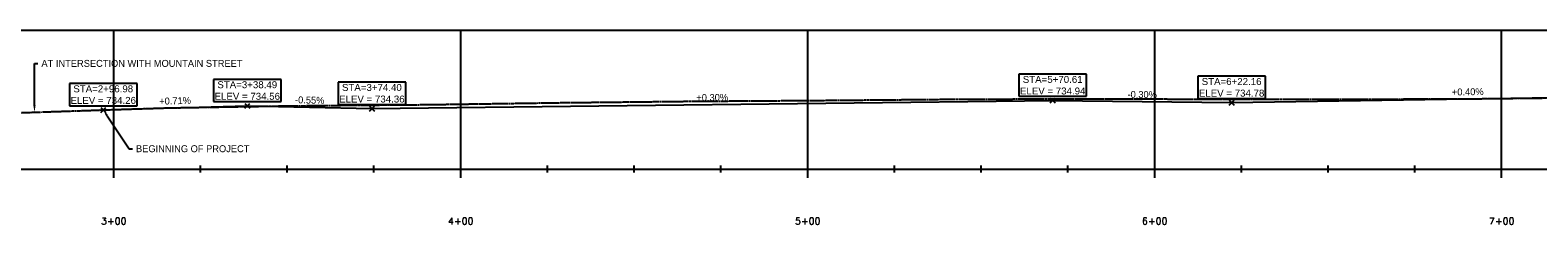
# Model space of a CAD drawing. Header units: feet. Extents: x 1748411 to 1753936, y 447116 to 448712.
# Tile 33 of 35: x 1752680 to 1753115, y 448426 to 448482. Entities that reach past the tile are written whole.
import ezdxf
from ezdxf import colors
from ezdxf.entities.mleader import LeaderData, LeaderLine
from ezdxf.math import Vec2, Vec3

# ---------------------------------------------------------------- set-up
doc = ezdxf.new("R2010")
doc.units = ezdxf.units.FT
doc.header["$MEASUREMENT"] = 0
doc.linetypes.add('HIDDEN', pattern=[0.09375, 0.0625, -0.03125])
doc.layers.add('SRF', color=7, linetype='Continuous')
doc.layers.add('TEXT', color=2, linetype='Continuous')
doc.styles.add('L100', font='font31.shx', dxfattribs={"height": 0.1})
doc.styles.add('TOPO', font='romans')

msp = doc.modelspace()

# ---------------------------------------------------------------- linework, layer by layer
at = {"color": 9, "linetype": 'Continuous', "lineweight": -3}
for p, q in [((1752379.44, 448481.97), (1753884.48, 448481.97)), ((1752704.54, 448441.97), (1752704.54, 448481.97)), ((1752804.54, 448441.97), (1752804.54, 448481.97)), ((1752904.54, 448441.97), (1752904.54, 448481.97)), ((1753004.54, 448441.97), (1753004.54, 448481.97)), ((1753104.54, 448441.97), (1753104.54, 448481.97)), ((1752379.44, 448441.97), (1753884.48, 448441.97))]:
    msp.add_line(p, q, dxfattribs=at)
at = {"color": 2, "linetype": 'Continuous', "lineweight": -3}
for p, q in [((1752379.44, 448481.97), (1753929.64, 448481.97)), ((1752704.54, 448439.47), (1752704.54, 448444.47)), ((1752804.54, 448439.47), (1752804.54, 448444.47)), ((1752904.54, 448439.47), (1752904.54, 448444.47)), ((1753004.54, 448439.47), (1753004.54, 448444.47)), ((1753104.54, 448439.47), (1753104.54, 448444.47)), ((1752379.44, 448441.97), (1753929.64, 448441.97)), ((1752729.54, 448440.97), (1752729.54, 448442.97)), ((1752754.54, 448440.97), (1752754.54, 448442.97)), ((1752779.54, 448440.97), (1752779.54, 448442.97)), ((1752829.54, 448440.97), (1752829.54, 448442.97)), ((1752854.54, 448440.97), (1752854.54, 448442.97)), ((1752879.54, 448440.97), (1752879.54, 448442.97)), ((1752929.54, 448440.97), (1752929.54, 448442.97)), ((1752954.54, 448440.97), (1752954.54, 448442.97)), ((1752979.54, 448440.97), (1752979.54, 448442.97)), ((1753029.54, 448440.97), (1753029.54, 448442.97)), ((1753054.54, 448440.97), (1753054.54, 448442.97)), ((1753079.54, 448440.97), (1753079.54, 448442.97))]:
    msp.add_line(p, q, dxfattribs=at)
at = {"layer": 'SRF', "color": 2, "linetype": 'Continuous', "lineweight": -3}
for p, q in [((1752965.39, 448469.34), (1752965.39, 448462.93)), ((1752984.91, 448469.34), (1752965.39, 448469.34)), ((1752984.91, 448462.93), (1752984.91, 448469.34)), ((1752691.76, 448466.63), (1752691.76, 448460.22)), ((1752711.29, 448466.63), (1752691.76, 448466.63)), ((1752711.29, 448460.22), (1752711.29, 448466.63)), ((1752733.27, 448467.81), (1752733.27, 448461.4)), ((1752752.8, 448467.81), (1752733.27, 448467.81)), ((1752752.8, 448461.4), (1752752.8, 448467.81)), ((1752769.18, 448467.02), (1752769.18, 448460.61)), ((1752788.7, 448467.02), (1752769.18, 448467.02)), ((1752788.7, 448460.61), (1752788.7, 448467.02)), ((1753016.94, 448468.72), (1753016.94, 448462.31)), ((1753036.47, 448468.72), (1753016.94, 448468.72)), ((1753036.47, 448462.31), (1753036.47, 448468.72)), ((1752733.27, 448461.4), (1752752.8, 448461.4)), ((1752742.33, 448459.49), (1752743.74, 448460.9)), ((1752742.33, 448460.9), (1752743.74, 448459.49)), ((1752769.18, 448460.61), (1752788.7, 448460.61)), ((1752965.39, 448462.93), (1752984.91, 448462.93)), ((1752974.45, 448461.01), (1752975.86, 448462.43)), ((1752974.45, 448462.43), (1752975.86, 448461.01)), ((1753016.94, 448462.31), (1753036.47, 448462.31)), ((1753026, 448460.4), (1753027.41, 448461.81)), ((1753026, 448461.81), (1753027.41, 448460.4)), ((1752691.76, 448460.22), (1752711.29, 448460.22)), ((1752700.82, 448458.3), (1752702.23, 448459.72)), ((1752700.82, 448459.72), (1752702.23, 448458.3)), ((1752778.23, 448458.69), (1752779.65, 448460.11)), ((1752778.23, 448460.11), (1752779.65, 448458.69))]:
    msp.add_line(p, q, dxfattribs=at)
at = {"layer": 'SRF', "color": 9, "linetype": 'HIDDEN', "lineweight": -3, "ltscale": 2, "flags": 128}
msp.add_lwpolyline([(1752592.31, 448455.71), (1752592.57, 448455.71), (1752632.26, 448457.06), (1752632.58, 448457.07), (1752633, 448457.08), (1752667.07, 448457.84), (1752667.07, 448457.84), (1752667.07, 448457.84), (1752667.07, 448457.84), (1752667.09, 448457.84), (1752667.1, 448457.84), (1752668.55, 448457.9), (1752699.66, 448458.94), (1752699.92, 448458.96), (1752719.78, 448459.58), (1752720.19, 448459.59), (1752735.84, 448459.86), (1752754.81, 448460.18), (1752755.23, 448460.18), (1752767.05, 448460.3), (1752794.34, 448460.53), (1752795.32, 448460.54), (1752832.32, 448461.08), (1752834.11, 448461.11), (1752835.84, 448461.12), (1752871.81, 448461.51), (1752906.35, 448461.73), (1752907.96, 448461.75), (1752942.19, 448462.05), (1752944.31, 448462.07), (1752981.36, 448462.22), (1752982.46, 448462.23), (1752983.57, 448462.22), (1753021.43, 448462.11), (1753022.92, 448462.11), (1753061.03, 448462.08), (1753062.27, 448462.09), (1753100.22, 448462.25), (1753119.27, 448462.47), (1753137.52, 448462.64), (1753139.13, 448462.68), (1753139.13, 448462.67), (1753140.14, 448462.68), (1753163.8, 448462.79), (1753166.75, 448462.78), (1753193.5, 448462.75), (1753231.42, 448462.74), (1753277.94, 448462.41), (1753281.3, 448462.4), (1753326.32, 448461.87), (1753329.66, 448461.83), (1753373.38, 448460.9), (1753377.38, 448460.83), (1753377.94, 448460.85), (1753382.04, 448460.79), (1753426.26, 448460.29), (1753471.26, 448459.48), (1753475.29, 448459.45), (1753517.94, 448459.14), (1753522.45, 448459.15), (1753568.52, 448459.83), (1753572.77, 448459.83), (1753618.45, 448460.17), (1753621.09, 448460.17), (1753641.02, 448460.51), (1753642.69, 448460.54), (1753643.27, 448460.55), (1753643.72, 448460.54), (1753644.29, 448460.54), (1753676.12, 448460.68), (1753676.33, 448460.68), (1753726.77, 448459.83), (1753727.81, 448459.8), (1753752.24, 448459.44), (1753776.39, 448459.03), (1753779.73, 448458.99), (1753792.68, 448458.88), (1753796.13, 448458.85), (1753799.57, 448458.83), (1753803.02, 448458.8), (1753829.89, 448458.64), (1753832.34, 448458.6), (1753882.93, 448457.77)], dxfattribs=at)
at = {"layer": 'SRF', "color": 3, "linetype": 'Continuous', "lineweight": -3, "ltscale": 2, "flags": 128}
msp.add_lwpolyline([(1752701.52, 448459.01), (1752743.03, 448460.2), (1752778.94, 448459.4), (1752975.15, 448461.72), (1753026.71, 448461.1), (1753162.88, 448463.28), (1753293.99, 448461.41), (1753326.38, 448461.82), (1753574.54, 448458.84), (1753642.66, 448460.54)], dxfattribs=at)

# ---------------------------------------------------------------- texts
at = {"color": 3, "linetype": 'Continuous', "lineweight": -3, "char_height": 2, "attachment_point": 5, "style": 'TOPO'}
for s, insert in [('3+00', (1752704.54, 448426.97)), ('4+00', (1752804.54, 448426.97)), ('5+00', (1752904.54, 448426.97)), ('6+00', (1753004.54, 448426.97)), ('7+00', (1753104.54, 448426.97))]:
    msp.add_mtext(s, dxfattribs=dict(at, insert=insert))
at = {"layer": 'SRF', "color": 2, "linetype": 'Continuous', "lineweight": -3, "char_height": 2, "attachment_point": 8, "style": 'L100'}
for s, insert in [('{\\fArial|b0|i0|c0|p2;STA=2+96.98\\PELEV = 734.26}', (1752701.52, 448460.72)), ('{\\fArial|b0|i0|c0|p2;STA=3+38.49\\PELEV = 734.56}', (1752743.03, 448461.9)), ('{\\fArial|b0|i0|c0|p2;STA=3+74.40\\PELEV = 734.36}', (1752778.94, 448461.11)), ('{\\fArial|b0|i0|c0|p2;STA=5+70.61\\PELEV = 734.94}', (1752975.15, 448463.43)), ('{\\fArial|b0|i0|c0|p2;STA=6+22.16\\PELEV = 734.78}', (1753026.71, 448462.81))]:
    msp.add_mtext(s, dxfattribs=dict(at, insert=insert))
at = {"layer": 'TEXT', "color": 2, "linetype": 'Continuous', "lineweight": -3, "char_height": 2, "attachment_point": 8, "style": 'L100'}
for s, insert, rotation in [('-0.30%', (1753000.94, 448462.41), 359.3147), ('+0.40%', (1753094.78, 448463.19), 0.916), ('+0.71%', (1752722.25, 448460.6), 1.6362), ('-0.55%', (1752761.01, 448460.8), 358.7295), ('+0.30%', (1752877.04, 448461.56), 0.6779)]:
    msp.add_mtext(s, dxfattribs=dict(at, insert=insert, rotation=rotation))

# ---------------------------------------------------------------- leaders
ml = msp.add_multileader_mtext('Standard')
ml.set_content('AT INTERSECTION WITH MOUNTAIN STREET', color=256, style='L100')
ml.set_leader_properties(color=256)
ml.build(insert=Vec2(0, 0))
ml.multileader.update_dxf_attribs({"dogleg_length": 0.05, "arrow_head_size": 2, "scale": 20})
ctx = ml.context
ctx.base_point, ctx.scale, ctx.char_height, ctx.arrow_head_size, ctx.landing_gap_size, ctx.plane_origin = Vec3(1752682.71, 448472.39), 20, 2, 2, 1, Vec3(1752681.71, 448442.55)
notes = []
notes.append((ctx, [(0, (1, 1, 0), (1752681.71, 448472.39), (1, 0), 1, [(0, [(1752681.71, 448458.34)], 0, [])])]))
ctx.mtext.insert, ctx.mtext.flow_direction = Vec3(1752683.71, 448473.41), 5
ml = msp.add_multileader_mtext('Standard')
ml.set_content('BEGINNING OF PROJECT', color=256, style='L100')
ml.set_leader_properties(color=256)
ml.build(insert=Vec2(0, 0))
ml.multileader.update_dxf_attribs({"dogleg_length": 0.05, "arrow_head_size": 2, "scale": 20})
ctx = ml.context
ctx.base_point, ctx.scale, ctx.char_height, ctx.arrow_head_size, ctx.landing_gap_size, ctx.plane_origin = Vec3(1752709.96, 448447.82), 20, 2, 2, 1, Vec3(1752708.96, 448417.97)
notes.append((ctx, [(0, (1, 1, 0), (1752708.96, 448447.82), (1, 0), 1, [(0, [(1752701.52, 448459.01)], 0, [])])]))
ctx.mtext.insert, ctx.mtext.flow_direction = Vec3(1752710.96, 448448.83), 5
for ctx, leaders in notes:
    for number, flags, end, landing, length, lines in leaders:
        leader = LeaderData()
        leader.index, (leader.has_last_leader_line, leader.has_dogleg_vector, leader.attachment_direction) = number, flags
        leader.last_leader_point, leader.dogleg_vector, leader.dogleg_length = Vec3(end), Vec3(landing), length
        for number, points, colour, breaks in lines:
            line = LeaderLine()
            line.index, line.vertices, line.color, line.breaks = number, Vec3.list(points), colors.encode_raw_color(colour), breaks
            leader.lines.append(line)
        ctx.leaders.append(leader)

doc.saveas('drawing.dxf')
